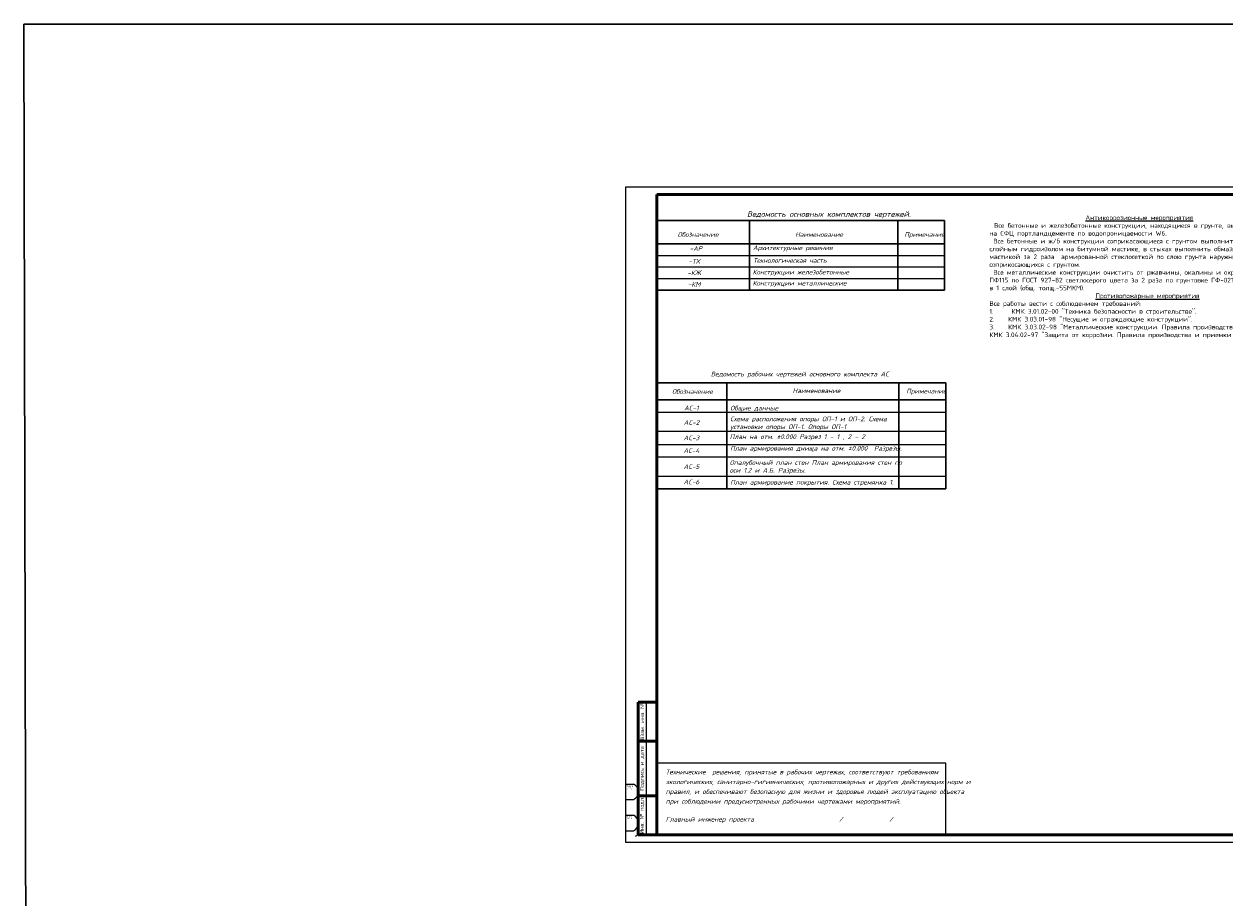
# Model space of a CAD drawing. Header units: millimetres. Extents: x 12962 to 32397, y -4138 to -1429.
# Tile 30 of 41: x 12962 to 13730, y -1989 to -1429. Entities that reach past the tile are written whole.
import ezdxf
from ezdxf.enums import TextEntityAlignment as Align

# ---------------------------------------------------------------- set-up
doc = ezdxf.new("R2010")
doc.units = ezdxf.units.MM
for name, color, linetype, lineweight in [('0_Текст', 175, 'Continuous', 20), ('_1 asosiy', 7, 'Continuous', 40), ('A-Text', 7, 'Continuous', 18), ('DIMS', 5, 'Continuous', 18)]:
    doc.layers.add(name, color=color, linetype=linetype, lineweight=lineweight)
for name, color, linetype in [('1', 7, 'Continuous'), ('РУССКИЙ', 2, 'Continuous'), ('ТЕКСТ', 2, 'Continuous')]:
    doc.layers.add(name, color=color, linetype=linetype)
doc.layers.add('CS_UNPLOTTED', color=171, linetype='Continuous', plot=False)
doc.styles.add('ISO_1.0', font='isocpeur.ttf')
doc.styles.add('ISOCPEUR', font='isocpeui.ttf')

# ---------------------------------------------------------------- blocks, each defined once
blk = doc.blocks.new('*U38')
at = {"lineweight": 9}
for p, q in [((-20, -5), (-20, 415)), ((-20, 415), (574, 415)), ((574, 415), (574, -5)), ((574, -5), (-20, -5))]:
    blk.add_line(p, q, dxfattribs=at)
at = {"lineweight": 50}
for p, q in [((0, 0), (0, 410)), ((0, 410), (569, 410)), ((569, 410), (569, 0)), ((0, 85), (-12, 85)), ((-12, 0), (-12, 85)), ((0, 60), (-12, 60)), ((0, 25), (-12, 25)), ((0, 0), (-12, 0)), ((569, 0), (0, 0))]:
    blk.add_line(p, q, dxfattribs=at)
at = {"lineweight": 20}
blk.add_line((-7, 85), (-7, 0), dxfattribs=at)
at = {"layer": 'CS_UNPLOTTED'}
for p, q in [((570, 411), (569, 410)), ((-20, 32.5), (-15, 32.5)), ((-20, 22.5), (-15, 22.5)), ((-20, 12.5), (-15, 12.5)), ((-20, 2.5), (-15, 2.5)), ((-12, 0), (-14, -1))]:
    blk.add_line(p, q, dxfattribs=at)
for centre in [(-17.66, 27.5), (-17.66, 7.5)]:
    blk.add_arc(centre, 5.67, 298.05744, 61.94256, dxfattribs=at)
at = {"layer": '0_Текст', "char_height": 2.5, "attachment_point": 5, "rotation": 90, "style": 'ISO_1.0'}
for s, insert, width in [('Взам. инв. №', (-9.5, 72.5), 25), ('Подпись и дата', (-9.5, 42.5), 35), ('Инв. № подл.', (-9.5, 12.5), 25)]:
    blk.add_mtext(s, dxfattribs=dict(at, insert=insert, width=width))
at = {"layer": 'CS_UNPLOTTED', "char_height": 0.8, "width": 5, "attachment_point": 2, "style": 'ISO_1.0'}
for s, insert in [('Основная надпись \\Pи штампы', (-17.5, 32.5)), ('Формат листа', (-17.5, 12.5))]:
    blk.add_mtext(s, dxfattribs=dict(at, insert=insert))

msp = doc.modelspace()

# ---------------------------------------------------------------- linework, layer by layer
at = {"color": 7, "lineweight": 15}
msp.add_lwpolyline([(13552.344, -1948.64), (13552.344, -1902.806), (13367.344, -1902.805)], dxfattribs=at)
at = {"layer": '1', "color": 2, "lineweight": 30}
msp.add_lwpolyline([(12961.955, -1429.432), (14367.112, -1429.432), (14372.871, -4137.977), (12967.714, -4137.977)], close=True, dxfattribs=at)
at = {"layer": 'A-Text', "linetype": 'ByBlock', "lineweight": 30}
for p, q in [((13367.344, -1555.216), (13551.48, -1555.216)), ((13426.66, -1555.216), (13426.66, -1599.821)), ((13521.66, -1555.216), (13521.66, -1599.821)), ((13551.48, -1555.216), (13551.48, -1599.821)), ((13367.344, -1570.216), (13551.48, -1570.216)), ((13367.344, -1599.821), (13551.48, -1599.821)), ((13552.344, -1727.2), (13367.344, -1727.2))]:
    msp.add_line(p, q, dxfattribs=at)
at = {"layer": 'A-Text', "linetype": 'ByBlock', "lineweight": 0}
for p, q in [((13367.344, -1577.617), (13551.48, -1577.617)), ((13367.344, -1585.018), (13551.48, -1585.018)), ((13367.344, -1592.42), (13551.48, -1592.42)), ((13552.344, -1678.154), (13367.344, -1678.154)), ((13552.344, -1690.459), (13367.344, -1690.459)), ((13552.344, -1698.877), (13367.344, -1698.877)), ((13552.344, -1706.88), (13367.344, -1706.88)), ((13552.344, -1719.186), (13367.344, -1719.186))]:
    msp.add_line(p, q, dxfattribs=at)
at = {"layer": 'A-Text', "linetype": 'ByBlock', "lineweight": 30}
for points in [[(13367.344, -1659.242), (13552.344, -1659.165)], [(13412.129, -1659.233), (13412.129, -1727.2)], [(13522.326, -1659.233), (13522.326, -1727.2)], [(13552.344, -1659.165), (13552.344, -1727.2)], [(13367.344, -1670.15), (13552.344, -1670.15)]]:
    msp.add_lwpolyline(points, dxfattribs=at)

# ---------------------------------------------------------------- block references
at = {"layer": '_1 asosiy', "color": 0, "ltscale": 30}
msp.add_blockref('*U38', (13367.344, -1948.64), dxfattribs=at)

# ---------------------------------------------------------------- texts
at = {"color": 154, "ltscale": 5, "style": 'ISOCPEUR'}
for s, p in [('-ТХ', (13391.15, -1582.865)), ('-КЖ', (13391.15, -1590.266)), ('-КМ', (13391.15, -1597.668)), ('Ведомость рабочих чертежей основного комплекта AC', (13458.846, -1655.101)), ('AC-1', (13389.389, -1676.851)), ('AC-2', (13389.487, -1686.146)), ('AC-3', (13389.389, -1695.962)), ('AC-4', (13389.389, -1704.102)), ('AC-5', (13389.389, -1714.358)), ('AC-6', (13389.389, -1724.2))]:
    msp.add_text(s, height=3, dxfattribs=at).set_placement(p, align=Align.CENTER)
for s, p in [('Обозначение', (13377.003, -1666.247)), ('Наименование', (13454.183, -1665.739)), ('Примечание', (13526.951, -1666.023)), ('План на отм. %%P0.000 Разрез 1 - 1 , 2 - 2 ', (13413.925, -1695.196)), ('План армирование покрытия. Схема стремянка 1.  ', (13414.268, -1724.365))]:
    msp.add_text(s, height=3, dxfattribs=at).set_placement(p)
at = {"color": 154, "ltscale": 5, "char_height": 3, "attachment_point": 1, "style": 'ISOCPEUR'}
for s, insert, width in [('Обозначение', (13380.589, -1562.716), 64.76315), ('Наименование', (13455.853, -1562.716), 64.76315), ('Примечание', (13525.755, -1562.716), 64.76315), ('-AP', (13388.27, -1571.691), 64.76315), ('Технологическая часть', (13428.922, -1579.33), 95.21474), ('Опалубочный план стен План армирования стен по ^Jоси 1.2 и А.Б. Разрезы. ', (13413.912, -1708.752), 116.2584)]:
    msp.add_mtext(s, dxfattribs=dict(at, insert=insert, width=width))
for s, width, gutter_width, insert in [('Архитектурные решения', 95.21474, 0.2, (13428.81, -1571.241)), ('Общие данные', 64.76315, 15, (13414.268, -1673.912)), ('Схема расположения опоры ОП-1 и ОП-2. Схема \\Pустановки опоры ОП-1. Опоры ОП-1', 166.21551, 15, (13414.268, -1680.825)), ('\\pi7.91804;План армирования днища на отм. ±0.000  Разрезы.', 116.60654, 15, (13406.298, -1699.643))]:
    msp.add_mtext_dynamic_manual_height_columns(s, width=width, gutter_width=gutter_width, heights=[0], dxfattribs=dict(at, insert=insert))
at = {"color": 154, "lineweight": 25, "char_height": 3, "attachment_point": 1, "style": 'ISOCPEUR'}
for s, insert, width in [('Конструкции железобетонные', (13428.621, -1586.808), 68.10586), ('Конструкции металлические', (13428.621, -1593.893), 65.36803)]:
    msp.add_mtext(s, dxfattribs=dict(at, insert=insert, width=width))
at = {"layer": 'DIMS', "color": 7, "lineweight": 15, "insert": (13580.221, -1551.945), "char_height": 3, "width": 178.18936, "attachment_point": 1, "style": 'ISOCPEUR'}
msp.add_mtext('\\A1;\\pi56.51978,t61.51958;{\\C154;^I\\fISOCPEUR|b0|i0|c204|p34;\\LАнтикоррозионные мероприятия\\P\\pi3,t0,4.9998;\\lВсе бетонные и железобетонные конструкции, находящиеся в грунте, выполнить из бетона на СФЦ портландцементе по водопроницаемости W6.\\P\\pi2.49999,t4.9998;Все бетонные и ж/б конструкции соприкасающиеся с грунтом выполнить обмазre 3-х слойным гидроизолом на битумной мастике, в стыках выполнить обмазка битумной мастикой за 2 раза  армированной стеклосеткой по слою грунта наружных поверхностей соприкосающихся с грунтом.\\PВсе металлические конструкции очистить от ржавчины, окалины и окрасить эмалью ПФ115 по ГОСТ 927-82 светлосерого цвета за 2 раза по грунтовке ГФ-021 по ГОСТ 25129-82 в 1 слой (общ. толщ.-55МКМ).\\P\\pi67.923,tz;\\LПротивопожарные мероприятия\\P\\pi0;\\lВсе работы вести с соблюдением требований:\\P1.^I КМК 3.01.02-00 "Техника безопасности в строительстве".\\P2.^IКМК 3.03.01-98 "Несущие и ограждающие конструкции".\\P3.^IКМК 3.03.02-98 "Металлические конструкции. Правила производства и приемки работ"\\PКМК 3.04.02-97 "Защита от коррозии. Правила производства и приемки работ".}', dxfattribs=at)
at = {"layer": 'РУССКИЙ', "color": 154, "style": 'ISOCPEUR'}
msp.add_text('Ведомость основных комплектов чертежей.', height=3.5, dxfattribs=at).set_placement((13424.961, -1552.925))
at = {"layer": 'ТЕКСТ', "color": 154, "lineweight": 15, "style": 'ISOCPEUR'}
msp.add_text('Главный инженер проекта', height=3, dxfattribs=at).set_placement((13372.926, -1940.191))
at = {"layer": 'ТЕКСТ', "color": 7, "style": 'ISOCPEUR'}
msp.add_text('/              /', height=3, dxfattribs=at).set_placement((13483.948, -1940.191))
at = {"layer": 'ТЕКСТ', "color": 7, "lineweight": 15, "insert": (13372.926, -1906.925), "char_height": 3, "width": 179.41803, "attachment_point": 1, "line_spacing_factor": 1.255115, "style": 'ISOCPEUR'}
msp.add_mtext('{\\C154;Технические  решения, принятые в рабочих чертежах, соответствуют требованиям экологических, санитарно-гигиенических, противопожарных и других действующих норм и правил, и обеспечивают безопасную для жизни и здоровья людей эксплуатацию объекта при соблюдении предусмотренных рабочими чертежами мероприятий.}', dxfattribs=at)

doc.saveas('drawing.dxf')
